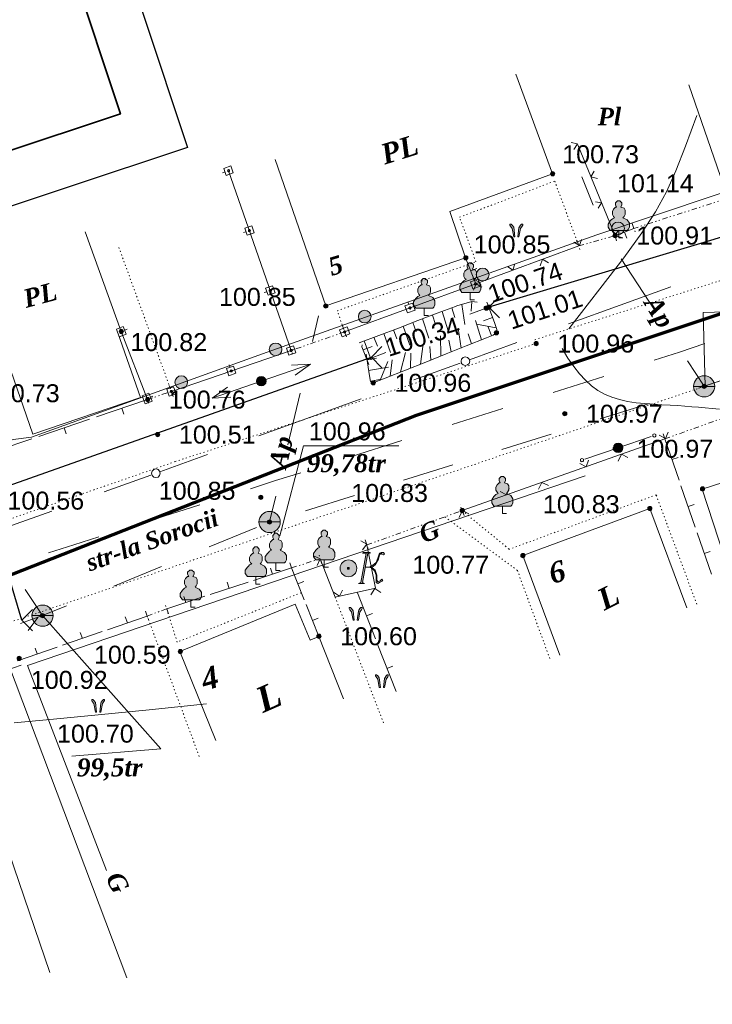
# Model space of a CAD drawing. Header units: millimetres. Extents: x 9396 to 25236, y 15106 to 31102.
# Tile 208 of 256: x 11428 to 11494, y 16659 to 16751. Entities that reach past the tile are written whole.
import ezdxf
from ezdxf.enums import TextEntityAlignment as Align

# ---------------------------------------------------------------- set-up
doc = ezdxf.new("R2010")
doc.units = ezdxf.units.MM
for name, pattern in [('DIVIDE', [1.25, 0.5, -0.25, 0, -0.25, 0, -0.25]), ('DOT', [0.25, 0, -0.25]), ('HIDDEN', [0.375, 0.25, -0.125])]:
    doc.linetypes.add(name, pattern=pattern)
for name, color, linetype, lineweight, true_color in [('1001010', 7, 'Continuous', 9, 0x000000), ('10010110', 7, 'Continuous', 20, 0xa25100), ('10010212', 7, 'Continuous', 9, 0x000000), ('1060000', 7, 'Continuous', 9, 0x000000), ('1070000', 7, 'DOT', 9, 0x000000), ('2030012', 7, 'Continuous', 9, 0x000000), ('21100200', 7, 'HIDDEN', 0, 0x800080), ('3000105', 7, 'DIVIDE', 9, 0x000000), ('3000113', 7, 'Continuous', 9, 0x000000), ('3000130', 7, 'Continuous', 9, 0x000000), ('3000220', 7, 'Continuous', 9, 0x000000), ('3000230', 7, 'Continuous', 9, 0x000000), ('3000260', 7, 'Continuous', 9, 0x000000), ('4000210', 7, 'Continuous', 9, 0x000000), ('4000340', 7, 'HIDDEN', 9, 0x000000), ('5010210', 7, 'Continuous', 20, 0x008000), ('5010220', 7, 'Continuous', 30, 0x000000), ('5010410', 7, 'Continuous', 9, 0x000000), ('5010420', 7, 'Continuous', 9, 0x000000), ('6011210', 1, 'Continuous', 9, 0xff0000), ('8010110', 7, 'Continuous', 20, 0x0080ff), ('8010120', 7, 'Continuous', 20, 0x0080ff), ('8010200', 7, 'Continuous', 9, 0x000000), ('9010110', 7, 'Continuous', 9, 0x000000), ('9010120', 7, 'Continuous', 20, 0x000000)]:
    doc.layers.add(name, color=color, linetype=linetype, lineweight=lineweight, true_color=true_color)
doc.layers.add('Канализация', color=1, linetype='Continuous', lineweight=70)
doc.layers.add('Рамка', color=7, linetype='Continuous', lineweight=35)
doc.styles.add('1', font='timesbi.ttf', dxfattribs={"height": 0.00127})
doc.styles.add('10', font='timesbi.ttf', dxfattribs={"height": 0.001481})
doc.styles.add('12', font='timesbi.ttf', dxfattribs={"height": 0.001693})
doc.styles.add('13', font='timesbi.ttf', dxfattribs={"height": 0.001693})
doc.styles.add('3', font='timesbi.ttf', dxfattribs={"height": 0.001693})
doc.styles.add('9', font='timesbi.ttf', dxfattribs={"height": 0.001693})
doc.styles.add('F2', font='arial.ttf', dxfattribs={"height": 0.001693})

# ---------------------------------------------------------------- blocks, each defined once
blk = doc.blocks.new('SYMBOL21100200')
at = {"true_color": 0x800080}
h = blk.add_hatch(color=216, dxfattribs=at)
edge = h.paths.add_edge_path()
edge.add_arc((0, 0), 0.1, 0, 360)
at = {"color": 216, "linetype": 'Continuous', "lineweight": 0, "true_color": 0x800080}
blk.add_circle((0, 0), 0.1, dxfattribs=at)
blk = doc.blocks.new('SYMBOL4000210')
at = {"true_color": 0xffffff}
blk.add_hatch(color=7, dxfattribs=at).paths.add_polyline_path([(0.05, 1.75), (-0.05, 1.75), (-0.15, 1.65), (-0.15, 1.55), (-0.1, 1.45), (-0.15, 1.45), (-0.25, 1.35), (-0.3, 1.25), (-0.3, 1.1), (-0.25, 1), (-0.2, 0.95), (-0.3, 0.9), (-0.35, 0.85), (-0.4, 0.8), (-0.5, 0.65), (-0.5, 0.5), (-0.4, 0.35), (-0.3, 0.35), (-0.1, 0.35), (0, 0.35), (0.15, 0.35), (0.4, 0.35), (0.45, 0.4), (0.5, 0.5), (0.5, 0.7), (0.4, 0.85), (0.2, 0.95), (0.25, 1), (0.3, 1.1), (0.3, 1.3), (0.25, 1.4), (0.1, 1.45), (0.15, 1.55), (0.15, 1.65)])
at = {"color": 18, "linetype": 'Continuous', "lineweight": 0, "true_color": 0x000000, "flags": 128}
blk.add_lwpolyline([(0.05, 1.75), (-0.05, 1.75), (-0.15, 1.65), (-0.15, 1.55), (-0.1, 1.45), (-0.15, 1.45), (-0.25, 1.35), (-0.3, 1.25), (-0.3, 1.1), (-0.25, 1), (-0.2, 0.95), (-0.3, 0.9), (-0.35, 0.85), (-0.4, 0.8), (-0.5, 0.65), (-0.5, 0.5), (-0.4, 0.35), (-0.3, 0.35), (-0.1, 0.35), (0, 0.35), (0.15, 0.35), (0.4, 0.35), (0.45, 0.4), (0.5, 0.5), (0.5, 0.7), (0.4, 0.85), (0.2, 0.95), (0.25, 1), (0.3, 1.1), (0.3, 1.3), (0.25, 1.4), (0.1, 1.45), (0.15, 1.55), (0.15, 1.65), (0.05, 1.75)], close=True, dxfattribs=at)
blk.add_lwpolyline([(0, 0.35), (0, 0), (0.2, 0)], dxfattribs=at)
blk = doc.blocks.new('SYMBOL5010410')
at = {"true_color": 0xffffff}
for points in [[(0.6715, 0.711), (0.8295, 0.711), (0.5925, -0.6715), (0.474, -0.711), (0.7505, -0.711), (0.6715, -0.6715), (0.9085, 0.711), (1.027, 0.711), (1.027, 0.7505), (0.711, 0.7505)], [(1, 0.05), (1.15, 0.15), (1.3035, 0.2765), (1.3825, 0.474), (1.4615, 0.711), (1.5405, 0.7505), (1.659, 0.7505), (1.6985, 0.6715), (1.659, 0.632), (1.58, 0.6715), (1.5405, 0.711), (1.4615, 0.632), (1.422, 0.4345), (1.264, 0.158), (1.106, 0.0395), (1.264, -0.079), (1.343, -0.316), (1.343, -0.553), (1.3825, -0.632), (1.501, -0.5925), (1.58, -0.5135), (1.6195, -0.5925), (1.4615, -0.6715), (1.3825, -0.711), (1.3035, -0.6715), (1.3035, -0.553), (1.3035, -0.316), (1.2245, -0.1185), (1.106, 0)], [(-0.0395, -0.0395), (0.0395, -0.0395), (0.0395, 0.0395), (-0.0395, 0.0395)]]:
    blk.add_hatch(color=7, dxfattribs=at).paths.add_polyline_path(points)
h = blk.add_hatch(color=7, dxfattribs=at)
edge = h.paths.add_edge_path()
edge.add_arc((0, 0), 0.395, 0, 360)
at = {"color": 18, "linetype": 'Continuous', "lineweight": 0, "true_color": 0x000000, "flags": 128}
for points in [[(0.6715, 0.711), (0.8295, 0.711), (0.5925, -0.6715), (0.474, -0.711), (0.7505, -0.711), (0.6715, -0.6715), (0.9085, 0.711), (1.027, 0.711), (1.027, 0.7505), (0.711, 0.7505), (0.6715, 0.711)], [(1, 0.05), (1, 0.05), (1.15, 0.15), (1.3035, 0.2765), (1.3825, 0.474), (1.4615, 0.711), (1.5405, 0.7505), (1.659, 0.7505), (1.6985, 0.6715), (1.659, 0.632), (1.58, 0.6715), (1.5405, 0.711), (1.4615, 0.632), (1.422, 0.4345), (1.264, 0.158), (1.106, 0.0395), (1.264, -0.079), (1.343, -0.316), (1.343, -0.553), (1.3825, -0.632), (1.501, -0.5925), (1.58, -0.5135), (1.6195, -0.5925), (1.4615, -0.6715), (1.3825, -0.711), (1.3035, -0.6715), (1.3035, -0.553), (1.3035, -0.316), (1.2245, -0.1185), (1.106, 0), (1, 0.05)], [(-0.0395, -0.0395), (0.0395, -0.0395), (0.0395, 0.0395), (-0.0395, 0.0395)]]:
    blk.add_lwpolyline(points, close=True, dxfattribs=at)
blk.add_lwpolyline([(1, 0.05), (0.8, 0.05)], dxfattribs=at)
at = {"color": 3, "linetype": 'Continuous', "lineweight": 0, "true_color": 0x00ea00}
blk.add_circle((0, 0), 0.395, dxfattribs=at)
blk = doc.blocks.new('SYMBOL5010420')
at = {"true_color": 0xffffff}
h = blk.add_hatch(color=7, dxfattribs=at)
edge = h.paths.add_edge_path()
edge.add_arc((0, 0), 0.5, 0, 360)
at = {"color": 18, "linetype": 'Continuous', "lineweight": 9, "true_color": 0x000000, "flags": 128}
blk.add_lwpolyline([(-0.5, 0), (0.5, 0)], dxfattribs=at)
at = {"color": 18, "linetype": 'Continuous', "lineweight": 9, "true_color": 0x000000}
blk.add_circle((0, 0), 0.5, dxfattribs=at)
blk = doc.blocks.new('SYMBOL4000340')
at = {"true_color": 0x000000}
for points in [[(-0.075, 0), (-0.125, 0.45), (-0.2, 0.55), (-0.25, 0.6), (-0.3, 0.6), (-0.3, 0.55), (-0.275, 0.5), (-0.2, 0.4), (-0.125, 0)], [(0.075, 0), (0.125, 0.425), (0.15, 0.475), (0.2, 0.55), (0.25, 0.6), (0.3, 0.6), (0.3, 0.55), (0.275, 0.5), (0.2, 0.4), (0.125, 0)]]:
    blk.add_hatch(color=18, dxfattribs=at).paths.add_polyline_path(points)
at = {"color": 18, "linetype": 'Continuous', "lineweight": 0, "true_color": 0x000000, "flags": 128}
for points in [[(-0.075, 0), (-0.125, 0.45), (-0.2, 0.55), (-0.25, 0.6), (-0.3, 0.6), (-0.3, 0.55), (-0.275, 0.5), (-0.2, 0.4), (-0.125, 0), (-0.075, 0)], [(0.075, 0), (0.125, 0.425), (0.15, 0.475), (0.2, 0.55), (0.25, 0.6), (0.3, 0.6), (0.3, 0.55), (0.275, 0.5), (0.2, 0.4), (0.125, 0), (0.075, 0)]]:
    blk.add_lwpolyline(points, close=True, dxfattribs=at)
blk = doc.blocks.new('SYMBOL5010220')
at = {"color": 18, "linetype": 'Continuous', "lineweight": 9, "true_color": 0x000000, "flags": 128}
blk.add_lwpolyline([(0.5, 0.5), (0, 0), (0.5, -0.5)], dxfattribs=at)
blk = doc.blocks.new('SYMBOL2030012')
at = {"true_color": 0xffffff}
h = blk.add_hatch(color=7, dxfattribs=at)
edge = h.paths.add_edge_path()
edge.add_arc((0, 0), 0.225, 0, 360)
at = {"true_color": 0x000000}
h = blk.add_hatch(color=18, dxfattribs=at)
edge = h.paths.add_edge_path()
edge.add_arc((0, 0), 0.05, 0, 360)
at = {"color": 18, "linetype": 'Continuous', "lineweight": 0, "true_color": 0x000000}
for radius in [0.225, 0.05]:
    blk.add_circle((0, 0), radius, dxfattribs=at)
blk = doc.blocks.new('SYMBOL8010200')
at = {"true_color": 0x000000}
h = blk.add_hatch(color=18, dxfattribs=at)
edge = h.paths.add_edge_path()
edge.add_arc((0, 0), 0.3, 0, 360)
at = {"color": 18, "linetype": 'Continuous', "lineweight": 0, "true_color": 0x000000}
blk.add_circle((0, 0), 0.3, dxfattribs=at)

msp = doc.modelspace()

# ---------------------------------------------------------------- linework, layer by layer
at = {"layer": '1001010', "color": 253}
for p, q in [((11434.61, 16731.359), (11438.018, 16721.957)), ((11431.286, 16661.565), (11427.416, 16672.906))]:
    msp.add_line(p, q, dxfattribs=at)
for points in [[(11491.478, 16745.204, 0), (11494.758, 16735.757, 0), (11510.078, 16741.077, 0), (11506.798, 16750.524, 0)], [(11452.523, 16738.181, 0), (11457.278, 16724.377, 0), (11470.458, 16728.917, 0), (11468.96, 16733.267, 0), (11478.658, 16736.837, 0), (11475.203, 16746.222, 0)], [(11427.598, 16718.298, 113.06), (11429.695, 16712.31, 40.666), (11439.842, 16715.764, 7.766), (11437.683, 16721.836, 7.766)], [(11502.746, 16699.846, 0), (11499.658, 16709.357, 0), (11492.758, 16707.117, 0), (11495.846, 16697.606, 0)], [(11491.298, 16695.923, 0), (11487.818, 16705.297, 0), (11475.858, 16700.857, 0), (11479.338, 16691.483, 0)], [(11446.929, 16683.419, 0), (11443.538, 16691.817, 0), (11454.385, 16696.293, 0), (11455.822, 16692.902, 0), (11456.618, 16693.237, 0), (11458.966, 16687.349, 0)]]:
    msp.add_polyline3d(points, dxfattribs=at)
at = {"layer": '10010110'}
for points in [[(11480.169, 16722.214, 0), (11483.114, 16725.987, 0), (11485.365, 16728.93, 0), (11487.065, 16731.276, 0), (11488.355, 16733.264, 0), (11489.377, 16735.127, 0), (11490.272, 16737.101, 0), (11491.181, 16739.424, 0), (11492.247, 16742.329, 0)], [(11494.391, 16714.654, 0), (11493.679, 16714.71, 0), (11493.019, 16714.769, 0), (11492.388, 16714.83, 0), (11491.765, 16714.889, 0), (11491.127, 16714.943, 0), (11490.453, 16714.99, 0), (11489.727, 16715.029, 0), (11488.956, 16715.066, 0), (11488.156, 16715.111, 0), (11487.342, 16715.173, 0), (11486.526, 16715.262, 0), (11485.724, 16715.387, 0), (11484.95, 16715.557, 0), (11484.219, 16715.781, 0), (11483.541, 16716.068, 0), (11482.91, 16716.425, 0), (11482.315, 16716.858, 0), (11481.747, 16717.371, 0), (11481.196, 16717.973, 0), (11480.651, 16718.668, 0), (11480.102, 16719.462, 0), (11479.54, 16720.361, 0)], [(11446.041, 16686.874, 0), (11440.628, 16686.32, 0), (11435.852, 16685.844, 0), (11431.643, 16685.436, 0), (11427.93, 16685.089, 0)]]:
    msp.add_polyline3d(points, dxfattribs=at)
at = {"layer": '10010212', "color": 253}
for p, q in [((11469.171, 16724.217), (11469.451, 16723.287)), ((11470.101, 16724.517), (11470.371, 16722.637)), ((11470.101, 16724.517), (11470.371, 16722.637)), ((11472.641, 16724.257), (11470.851, 16723.607)), ((11472.641, 16724.257), (11470.851, 16723.607)), ((11471.051, 16724.787), (11470.981, 16723.887)), ((11472.461, 16724.737), (11473.171, 16722.817)), ((11465.951, 16722.997), (11467.791, 16723.697)), ((11466.411, 16723.167), (11466.991, 16721.357)), ((11466.411, 16723.167), (11466.991, 16721.357)), ((11467.331, 16723.517), (11467.621, 16722.617)), ((11468.251, 16723.867), (11468.801, 16722.047)), ((11468.251, 16723.867), (11468.801, 16722.047)), ((11472.991, 16723.297), (11472.151, 16722.987)), ((11462.281, 16721.607), (11464.121, 16722.297)), ((11463.661, 16722.127), (11463.971, 16721.267)), ((11464.121, 16722.297), (11465.951, 16722.997)), ((11464.581, 16722.477), (11465.191, 16720.677)), ((11464.581, 16722.477), (11465.191, 16720.677)), ((11465.491, 16722.827), (11465.791, 16721.937)), ((11470.041, 16720.417), (11469.741, 16722.297)), ((11470.041, 16720.417), (11469.741, 16722.297)), ((11471.951, 16721.177), (11471.391, 16722.997)), ((11471.951, 16721.177), (11471.391, 16722.997)), ((11473.351, 16722.327), (11471.481, 16722.667)), ((11473.351, 16722.327), (11471.481, 16722.667)), ((11472.901, 16721.557), (11472.571, 16722.397)), ((11460.441, 16720.907), (11462.281, 16721.607)), ((11461.821, 16721.437), (11462.141, 16720.587)), ((11462.741, 16721.777), (11463.381, 16719.987)), ((11462.741, 16721.777), (11463.381, 16719.987)), ((11468.131, 16719.667), (11468.091, 16721.567)), ((11468.131, 16719.667), (11468.091, 16721.567)), ((11472.431, 16721.367), (11470.521, 16720.607)), ((11471.001, 16720.797), (11470.701, 16721.737)), ((11460.811, 16720.237), (11461.651, 16720.557)), ((11460.901, 16721.087), (11461.571, 16719.307)), ((11460.901, 16721.087), (11461.571, 16719.307)), ((11466.221, 16718.907), (11466.451, 16720.797)), ((11466.221, 16718.907), (11466.451, 16720.797)), ((11467.181, 16719.287), (11467.091, 16720.547)), ((11470.521, 16720.607), (11468.611, 16719.857)), ((11469.091, 16720.047), (11468.891, 16721.147)), ((11461.401, 16717.797), (11461.081, 16719.827)), ((11461.161, 16719.317), (11462.931, 16719.997)), ((11461.161, 16719.317), (11462.931, 16719.997)), ((11461.161, 16719.317), (11462.051, 16719.457)), ((11464.321, 16718.157), (11464.801, 16719.987)), ((11464.321, 16718.157), (11464.801, 16719.987)), ((11465.271, 16718.527), (11465.311, 16719.927)), ((11468.611, 16719.857), (11466.701, 16719.097)), ((11461.321, 16718.307), (11463.201, 16718.607)), ((11461.321, 16718.307), (11463.201, 16718.607)), ((11462.411, 16717.397), (11463.141, 16719.147)), ((11462.411, 16717.397), (11463.141, 16719.147)), ((11463.361, 16717.777), (11463.551, 16719.287)), ((11466.701, 16719.097), (11464.791, 16718.337)), ((11464.791, 16718.337), (11462.891, 16717.587)), ((11461.481, 16717.287), (11462.371, 16717.437))]:
    msp.add_line(p, q, dxfattribs=at)
for points in [[(11467.791, 16723.697, 0), (11469.501, 16724.337, 0), (11469.631, 16724.377, 0)], [(11469.631, 16724.377, 0), (11471.031, 16724.787, 0), (11471.531, 16724.747, 0)], [(11473.171, 16722.817, 0), (11473.411, 16722.167, 0), (11473.341, 16721.857, 0), (11473.061, 16721.617, 0), (11472.431, 16721.367, 0)], [(11461.331, 16718.857, 0), (11460.691, 16720.527, 0), (11460.711, 16720.707, 0)], [(11462.891, 16717.587, 0), (11461.761, 16717.137, 0), (11461.491, 16717.267, 0), (11461.401, 16717.797, 0)]]:
    msp.add_polyline3d(points, dxfattribs=at)
at = {"layer": '1060000', "color": 253}
for points in [[(11493.031, 16716.81, 0.202), (11492.838, 16723.766, 60.753), (11504.728, 16724.096, 52.326)], [(11452.957, 16702.708, 0), (11455.196, 16711.194, 0), (11464.154, 16711.194, 0)], [(11430.598, 16695.197, 0), (11441.757, 16682.638, 0), (11433.364, 16681.962, 0)]]:
    msp.add_polyline3d(points, dxfattribs=at)
at = {"layer": '1070000', "color": 253}
for p, q in [((11442.739, 16716.326), (11437.743, 16730.015)), ((11470.138, 16705.097), (11474.572, 16701.447)), ((11458.158, 16696.937), (11462.772, 16684.989)), ((11440.458, 16695.157), (11445.36, 16681.922))]:
    msp.add_line(p, q, dxfattribs=at)
for points in [[(11631.61, 16766.031, 9.996), (11590.029, 16750.932, 17.847), (11493.276, 16716.92, 39.487), (11419.136, 16691.715, 57.371)], [(11476.99, 16721.2, 94.392), (11504.617, 16730.006, 94.392), (11540.941, 16741.893, 94.392), (11589.261, 16758.734, 94.392)], [(11459.058, 16721.937, 0), (11458.37, 16723.931, 0), (11471.429, 16728.531, 0), (11469.896, 16732.736, 0), (11478.849, 16736.149, 0), (11481.118, 16730.037, 0)], [(11425.477, 16703.589, 0), (11443.102, 16709.715, 188.784), (11477.106, 16720.833, 188.784)], [(11492.236, 16696.271, 0), (11488.407, 16706.583, 0), (11474.572, 16701.447, 0)], [(11468.511, 16704.503, 0), (11475.337, 16699.458, 0), (11478.401, 16691.135, 0)], [(11454.957, 16697.355, 0), (11443.283, 16692.705, 0), (11442.303, 16695.838, 0)]]:
    msp.add_polyline3d(points, dxfattribs=at)
at = {"layer": '3000105', "color": 253}
for p, q in [((11496.378, 16734.917), (11486.318, 16731.685)), ((11484.673, 16730.516), (11484.376, 16731.575)), ((11486.165, 16732.161), (11486.502, 16731.114)), ((11480.983, 16730.519), (11481.28, 16729.46)), ((11481.118, 16730.037), (11484.538, 16730.997)), ((11459.222, 16721.465), (11458.861, 16722.504)), ((11459.058, 16721.937), (11454.017, 16720.184)), ((11453.853, 16720.656), (11454.214, 16719.617)), ((11442.9, 16715.852), (11442.546, 16716.894)), ((11440.317, 16716.031), (11440.671, 16714.989)), ((11440.478, 16715.557), (11442.739, 16716.326)), ((11489.238, 16711.857), (11496.458, 16714.437)), ((11489.07, 16712.328), (11489.44, 16711.292)), ((11470.308, 16704.627), (11469.934, 16705.662)), ((11461.158, 16701.857), (11470.138, 16705.097)), ((11460.988, 16702.328), (11461.362, 16701.293)), ((11456.91, 16700.081), (11456.576, 16701.129)), ((11453.906, 16700.174), (11454.24, 16699.126)), ((11454.058, 16699.697), (11456.758, 16700.557)), ((11442.476, 16695.369), (11442.096, 16696.401)), ((11440.285, 16695.627), (11440.666, 16694.595)), ((11440.458, 16695.157), (11442.303, 16695.838))]:
    msp.add_line(p, q, dxfattribs=at)
at = {"layer": '3000113', "color": 253}
msp.add_line((11427.404, 16690.637), (11438.544, 16661.067), dxfattribs=at)
at = {"layer": '3000130', "color": 253}
for p, q in [((11447.551, 16736.927), (11447.791, 16737.017)), ((11454.017, 16720.184), (11448.123, 16737.126)), ((11449.521, 16731.287), (11449.761, 16731.367)), ((11471.181, 16727.017), (11471.271, 16726.777)), ((11459.058, 16721.937), (11471.429, 16726.466)), ((11451.481, 16725.637), (11451.721, 16725.717)), ((11465.021, 16724.757), (11465.101, 16724.527)), ((11438.581, 16722.177), (11438.341, 16722.087)), ((11458.851, 16722.497), (11458.941, 16722.267)), ((11438.018, 16721.957), (11440.478, 16715.557)), ((11453.831, 16720.757), (11453.911, 16720.517)), ((11442.739, 16716.326), (11454.017, 16720.184)), ((11453.451, 16719.987), (11453.691, 16720.067)), ((11448.181, 16718.827), (11448.271, 16718.587)), ((11442.541, 16716.897), (11442.621, 16716.657)), ((11441.001, 16715.877), (11440.771, 16715.787))]:
    msp.add_line(p, q, dxfattribs=at)
for points in [[(11448.571, 16736.917, 0), (11448.341, 16737.577, 0), (11447.681, 16737.347, 0), (11447.911, 16736.687, 0), (11448.571, 16736.917, 0)], [(11448.121, 16737.027, 0), (11448.171, 16737.037, 0), (11448.211, 16737.077, 0), (11448.221, 16737.127, 0), (11448.211, 16737.177, 0), (11448.171, 16737.217, 0), (11448.121, 16737.227, 0), (11448.071, 16737.217, 0), (11448.041, 16737.177, 0), (11448.021, 16737.127, 0), (11448.041, 16737.077, 0), (11448.071, 16737.037, 0), (11448.121, 16737.027, 0)], [(11450.531, 16731.267, 0), (11450.301, 16731.927, 0), (11449.641, 16731.697, 0), (11449.871, 16731.037, 0), (11450.531, 16731.267, 0)], [(11450.091, 16731.377, 0), (11450.141, 16731.397, 0), (11450.171, 16731.427, 0), (11450.191, 16731.477, 0), (11450.171, 16731.527, 0), (11450.141, 16731.567, 0), (11450.091, 16731.577, 0), (11450.041, 16731.567, 0), (11450.001, 16731.527, 0), (11449.991, 16731.477, 0), (11450.001, 16731.427, 0), (11450.041, 16731.397, 0), (11450.091, 16731.377, 0)], [(11471.151, 16725.987, 0), (11471.871, 16726.257, 0), (11471.631, 16726.907, 0), (11470.911, 16726.647, 0), (11471.151, 16725.987, 0)], [(11452.501, 16725.617, 0), (11452.271, 16726.277, 0), (11451.611, 16726.047, 0), (11451.841, 16725.387, 0), (11452.501, 16725.617, 0)], [(11452.051, 16725.727, 0), (11452.101, 16725.747, 0), (11452.141, 16725.777, 0), (11452.151, 16725.827, 0), (11452.141, 16725.877, 0), (11452.101, 16725.917, 0), (11452.051, 16725.927, 0), (11452.001, 16725.917, 0), (11451.961, 16725.877, 0), (11451.951, 16725.827, 0), (11451.961, 16725.777, 0), (11452.001, 16725.747, 0), (11452.051, 16725.727, 0)], [(11471.391, 16726.347, 0), (11471.441, 16726.357, 0), (11471.481, 16726.397, 0), (11471.491, 16726.447, 0), (11471.481, 16726.507, 0), (11471.441, 16726.547, 0), (11471.391, 16726.557, 0), (11471.331, 16726.547, 0), (11471.301, 16726.507, 0), (11471.281, 16726.447, 0), (11471.301, 16726.397, 0), (11471.331, 16726.357, 0), (11471.391, 16726.347, 0)], [(11464.981, 16723.737, 0), (11465.701, 16723.997, 0), (11465.461, 16724.657, 0), (11464.741, 16724.387, 0), (11464.981, 16723.737, 0)], [(11465.221, 16724.087, 0), (11465.271, 16724.107, 0), (11465.311, 16724.147, 0), (11465.331, 16724.197, 0), (11465.311, 16724.247, 0), (11465.271, 16724.287, 0), (11465.221, 16724.297, 0), (11465.171, 16724.287, 0), (11465.131, 16724.247, 0), (11465.121, 16724.197, 0), (11465.131, 16724.147, 0), (11465.171, 16724.107, 0), (11465.221, 16724.087, 0)], [(11437.551, 16722.197, 0), (11437.831, 16721.467, 0), (11438.491, 16721.717, 0), (11438.201, 16722.447, 0), (11437.551, 16722.197, 0)], [(11458.821, 16721.477, 0), (11459.541, 16721.737, 0), (11459.301, 16722.397, 0), (11458.581, 16722.137, 0), (11458.821, 16721.477, 0)], [(11438.021, 16721.847, 0), (11438.071, 16721.867, 0), (11438.111, 16721.907, 0), (11438.121, 16721.957, 0), (11438.111, 16722.007, 0), (11438.071, 16722.047, 0), (11438.021, 16722.067, 0), (11437.961, 16722.047, 0), (11437.921, 16722.007, 0), (11437.911, 16721.957, 0), (11437.921, 16721.907, 0), (11437.961, 16721.867, 0), (11438.021, 16721.847, 0)], [(11459.061, 16721.837, 0), (11459.111, 16721.847, 0), (11459.151, 16721.887, 0), (11459.161, 16721.937, 0), (11459.151, 16721.987, 0), (11459.111, 16722.027, 0), (11459.061, 16722.047, 0), (11459.001, 16722.027, 0), (11458.971, 16721.987, 0), (11458.951, 16721.937, 0), (11458.971, 16721.887, 0), (11459.001, 16721.847, 0), (11459.061, 16721.837, 0)], [(11454.461, 16719.967, 0), (11454.231, 16720.627, 0), (11453.571, 16720.397, 0), (11453.801, 16719.737, 0), (11454.461, 16719.967, 0)], [(11453.801, 16719.737, 0), (11454.461, 16719.967, 0), (11454.241, 16720.627, 0), (11453.581, 16720.407, 0), (11453.801, 16719.737, 0)], [(11454.021, 16720.087, 0), (11454.071, 16720.097, 0), (11454.111, 16720.137, 0), (11454.121, 16720.187, 0), (11454.111, 16720.237, 0), (11454.071, 16720.267, 0), (11454.021, 16720.287, 0), (11453.971, 16720.267, 0), (11453.931, 16720.237, 0), (11453.921, 16720.187, 0), (11453.931, 16720.137, 0), (11453.971, 16720.097, 0), (11454.021, 16720.087, 0)], [(11454.021, 16720.087, 0), (11454.071, 16720.097, 0), (11454.101, 16720.137, 0), (11454.121, 16720.187, 0), (11454.101, 16720.237, 0), (11454.071, 16720.267, 0), (11454.021, 16720.287, 0), (11453.971, 16720.267, 0), (11453.931, 16720.237, 0), (11453.921, 16720.187, 0), (11453.931, 16720.137, 0), (11453.971, 16720.097, 0), (11454.021, 16720.087, 0)], [(11448.161, 16717.807, 0), (11448.821, 16718.037, 0), (11448.591, 16718.697, 0), (11447.941, 16718.477, 0), (11448.161, 16717.807, 0)], [(11448.381, 16718.157, 0), (11448.431, 16718.167, 0), (11448.461, 16718.207, 0), (11448.481, 16718.257, 0), (11448.461, 16718.307, 0), (11448.431, 16718.337, 0), (11448.381, 16718.357, 0), (11448.331, 16718.337, 0), (11448.291, 16718.307, 0), (11448.281, 16718.257, 0), (11448.291, 16718.207, 0), (11448.331, 16718.167, 0), (11448.381, 16718.157, 0)], [(11442.521, 16715.887, 0), (11443.181, 16716.107, 0), (11442.951, 16716.767, 0), (11442.301, 16716.547, 0), (11442.521, 16715.887, 0)], [(11439.971, 16715.897, 0), (11440.251, 16715.167, 0), (11440.911, 16715.417, 0), (11440.621, 16716.147, 0), (11439.971, 16715.897, 0)], [(11440.441, 16715.547, 0), (11440.491, 16715.567, 0), (11440.531, 16715.607, 0), (11440.551, 16715.657, 0), (11440.531, 16715.707, 0), (11440.491, 16715.747, 0), (11440.441, 16715.767, 0), (11440.391, 16715.747, 0), (11440.351, 16715.707, 0), (11440.331, 16715.657, 0), (11440.351, 16715.607, 0), (11440.391, 16715.567, 0), (11440.441, 16715.547, 0)], [(11442.741, 16716.227, 0), (11442.791, 16716.237, 0), (11442.821, 16716.277, 0), (11442.841, 16716.327, 0), (11442.821, 16716.377, 0), (11442.791, 16716.417, 0), (11442.741, 16716.427, 0), (11442.691, 16716.417, 0), (11442.651, 16716.377, 0), (11442.641, 16716.327, 0), (11442.651, 16716.277, 0), (11442.691, 16716.237, 0), (11442.741, 16716.227, 0)]]:
    msp.add_polyline3d(points, close=True, dxfattribs=at)
at = {"layer": '3000220', "color": 253}
for p, q in [((11486.321, 16731.687), (11484.531, 16730.997)), ((11485.431, 16731.337), (11485.641, 16730.777)), ((11470.461, 16728.917), (11471.431, 16726.467)), ((11470.941, 16727.687), (11471.501, 16727.907)), ((11440.481, 16715.557), (11435.691, 16713.937)), ((11438.081, 16714.747), (11438.271, 16714.177)), ((11435.031, 16713.707), (11430.241, 16712.087)), ((11432.641, 16712.897), (11432.831, 16712.327)), ((11429.591, 16711.867), (11424.801, 16710.237)), ((11489.241, 16711.857), (11490.571, 16707.957)), ((11489.901, 16709.907), (11490.471, 16710.097)), ((11490.751, 16707.427), (11492.091, 16703.527)), ((11491.421, 16705.477), (11491.991, 16705.667)), ((11492.271, 16702.997), (11493.611, 16699.097)), ((11492.941, 16701.047), (11493.511, 16701.237)), ((11450.471, 16698.517), (11454.061, 16699.697)), ((11452.261, 16699.107), (11452.071, 16699.677)), ((11454.061, 16699.697), (11455.261, 16696.677)), ((11446.381, 16697.177), (11449.981, 16698.357)), ((11448.181, 16697.767), (11447.991, 16698.337)), ((11454.661, 16698.187), (11455.211, 16698.407)), ((11460.261, 16697.357), (11461.961, 16692.997)), ((11442.301, 16695.837), (11445.891, 16697.017)), ((11444.101, 16696.427), (11443.911, 16696.997)), ((11455.421, 16696.257), (11456.621, 16693.237)), ((11461.111, 16695.177), (11461.671, 16695.397)), ((11436.721, 16693.867), (11440.461, 16695.157)), ((11438.591, 16694.517), (11438.391, 16695.077)), ((11456.021, 16694.747), (11456.581, 16694.967)), ((11432.481, 16692.407), (11436.211, 16693.697)), ((11434.351, 16693.047), (11434.151, 16693.617)), ((11428.241, 16690.937), (11431.971, 16692.227)), ((11430.101, 16691.587), (11429.911, 16692.147)), ((11462.201, 16692.407), (11463.911, 16688.047)), ((11463.051, 16690.227), (11463.611, 16690.447))]:
    msp.add_line(p, q, dxfattribs=at)
at = {"layer": '3000230', "color": 253}
msp.add_line((11420.478, 16687.683, 143.293), (11428.594, 16690.533, 197.499), dxfattribs=at)
at = {"layer": '3000260', "color": 253}
for p, q in [((11484.538, 16730.997), (11481.026, 16739.575)), ((11471.429, 16726.466), (11481.118, 16730.037)), ((11470.138, 16705.097), (11489.238, 16711.857))]:
    msp.add_line(p, q, dxfattribs=at)
for points in [[(11480.661, 16739.137, 0), (11480.991, 16739.647, 0), (11480.411, 16739.767, 0)], [(11482.871, 16736.397, 0), (11482.261, 16736.557, 0), (11482.581, 16737.087, 0)], [(11482.941, 16733.587, 0), (11483.271, 16734.097, 0), (11482.681, 16734.207, 0)], [(11485.141, 16730.837, 0), (11484.531, 16731.007, 0), (11484.861, 16731.537, 0)], [(11480.651, 16730.397, 0), (11481.191, 16730.067, 0), (11481.361, 16730.657, 0)], [(11477.471, 16728.167, 0), (11477.701, 16728.777, 0), (11478.261, 16728.447, 0)], [(11474.391, 16728.087, 0), (11474.921, 16727.757, 0), (11475.091, 16728.347, 0)], [(11471.211, 16725.857, 0), (11471.441, 16726.467, 0), (11471.991, 16726.137, 0)], [(11488.701, 16712.197, 0), (11489.291, 16711.877, 0), (11489.541, 16712.497, 0)], [(11484.821, 16709.767, 0), (11485.131, 16710.407, 0), (11485.751, 16710.097, 0)], [(11481.211, 16709.547, 0), (11481.801, 16709.227, 0), (11482.051, 16709.847, 0)], [(11477.331, 16707.107, 0), (11477.641, 16707.757, 0), (11478.261, 16707.447, 0)], [(11473.721, 16706.897, 0), (11474.311, 16706.577, 0), (11474.561, 16707.197, 0)], [(11469.841, 16704.457, 0), (11470.151, 16705.097, 0), (11470.771, 16704.797, 0)], [(11456.758, 16700.557, 0), (11458.158, 16696.937, 0), (11461.958, 16697.777, 0), (11461.158, 16701.857, 0)], [(11460.741, 16701.387, 0), (11461.141, 16701.917, 0), (11460.571, 16702.237, 0)], [(11456.121, 16700.827, 0), (11456.761, 16700.547, 0), (11456.461, 16699.927, 0)], [(11458.021, 16697.417, 0), (11458.561, 16697.027, 0), (11458.861, 16697.607, 0)], [(11461.521, 16697.167, 0), (11461.901, 16697.767, 0), (11462.461, 16697.377, 0)]]:
    msp.add_polyline3d(points, dxfattribs=at)
at = {"layer": '5010210'}
for p, q in [((11481.411, 16736.547, 69.948), (11482.461, 16733.877, 69.948)), ((11488.241, 16724.017, 69.948), (11485.111, 16728.827, 69.948)), ((11456.611, 16723.447), (11456.031, 16721.017)), ((11491.371, 16719.207, 69.948), (11492.931, 16716.807, 69.948)), ((11453.721, 16711.307), (11454.881, 16716.157)), ((11487.771, 16715.197), (11485.461, 16714.467)), ((11485.461, 16714.467), (11483.141, 16713.747)), ((11473.881, 16710.857), (11478.511, 16712.307)), ((11469.251, 16709.407), (11466.941, 16708.687)), ((11466.941, 16708.687), (11464.621, 16707.967)), ((11452.571, 16706.447), (11451.991, 16704.027)), ((11455.361, 16705.077), (11459.991, 16706.517)), ((11450.771, 16703.517), (11448.531, 16702.597)), ((11448.531, 16702.597), (11446.291, 16701.667)), ((11437.321, 16697.967), (11441.811, 16699.817)), ((11428.951, 16697.657, 0.88), (11430.601, 16695.197, 0.88)), ((11432.841, 16696.127), (11430.601, 16695.197)), ((11430.601, 16695.197), (11428.511, 16694.447)), ((11429.231, 16693.797), (11430.151, 16695.037))]:
    msp.add_line(p, q, dxfattribs=at)
msp.add_polyline3d([(11492.401, 16716.637, 0), (11492.931, 16716.807, 0), (11497.001, 16718.167, 0)], dxfattribs=at)
at = {"layer": '5010220', "color": 253}
for p, q in [((11498.038, 16731.897), (11472.638, 16724.257)), ((11425.688, 16706.85, 173.686), (11461.58, 16719.553)), ((11428.658, 16694.773, 198.846), (11425.288, 16706.035, 193.276))]:
    msp.add_line(p, q, dxfattribs=at)
at = {"layer": '6011210'}
for q in [(11455.832, 16718.901), (11446.567, 16715.706)]:
    msp.add_line((11451.205, 16717.287), q, dxfattribs=at)
for points in [[(11454.062, 16718.813, 0), (11455.832, 16718.901, 0), (11455.832, 16718.901, 0), (11454.391, 16717.869, 0)], [(11448.338, 16715.781, 0), (11446.567, 16715.706, 0), (11446.567, 16715.706, 0), (11448.015, 16716.727, 0)]]:
    msp.add_polyline3d(points, dxfattribs=at)
at = {"layer": '8010110'}
for points in [[(11544.108, 16752.144, 0), (11510.73, 16740.446, 0), (11482.812, 16731.088, 100.916)], [(11482.812, 16731.088, 100.916), (11451.306, 16719.858, 0), (11429.548, 16712.012, 3.505), (11427.821, 16711.787, 3.538), (11403.089, 16703.285, 3.147)], [(11436.612, 16671.187, 0), (11429.173, 16690.509, 170.606), (11481.728, 16708.381, 91.882)]]:
    msp.add_polyline3d(points, dxfattribs=at)
at = {"layer": '8010120'}
for p, q in [((11490.611, 16720.017, 0.511), (11492.991, 16720.827, 0.511)), ((11490.611, 16720.017), (11488.231, 16719.257)), ((11478.721, 16716.237), (11483.471, 16717.747)), ((11473.961, 16714.717), (11471.581, 16713.967)), ((11471.581, 16713.967), (11469.201, 16713.207)), ((11459.691, 16710.187), (11464.451, 16711.697)), ((11454.931, 16708.667), (11452.561, 16707.917)), ((11452.561, 16707.917), (11450.181, 16707.157)), ((11440.661, 16704.137), (11445.421, 16705.647)), ((11433.531, 16701.867), (11431.151, 16701.107)), ((11435.911, 16702.617), (11433.531, 16701.867))]:
    msp.add_line(p, q, dxfattribs=at)
at = {"layer": '9010110', "color": 253}
for q in [(11487.951, 16712.083), (11481.706, 16709.95)]:
    msp.add_line((11484.829, 16711.014), q, dxfattribs=at)
for points in [[(11488.385, 16712.18, 0), (11488.365, 16712.255, 0), (11488.31, 16712.31, 0), (11488.235, 16712.33, 0), (11488.16, 16712.31, 0), (11488.105, 16712.255, 0), (11488.085, 16712.18, 0), (11488.105, 16712.105, 0), (11488.16, 16712.05, 0), (11488.235, 16712.03, 0), (11488.31, 16712.05, 0), (11488.365, 16712.105, 0), (11488.385, 16712.18, 0)], [(11481.572, 16709.853, 0), (11481.552, 16709.928, 0), (11481.497, 16709.983, 0), (11481.422, 16710.003, 0), (11481.347, 16709.983, 0), (11481.292, 16709.928, 0), (11481.272, 16709.853, 0), (11481.292, 16709.778, 0), (11481.347, 16709.723, 0), (11481.422, 16709.703, 0), (11481.497, 16709.723, 0), (11481.552, 16709.778, 0), (11481.572, 16709.853, 0)]]:
    msp.add_polyline3d(points, close=True, dxfattribs=at)
at = {"layer": '9010120', "color": 253}
for p, q in [((11485.011, 16724.447), (11489.781, 16726.177)), ((11480.151, 16722.687), (11485.011, 16724.447)), ((11475.291, 16720.927), (11470.821, 16719.317)), ((11469.951, 16718.997), (11465.571, 16717.407)), ((11455.851, 16713.897), (11460.621, 16715.617)), ((11450.991, 16712.137), (11455.851, 16713.897)), ((11446.131, 16710.377), (11441.661, 16708.757)), ((11440.791, 16708.437), (11436.411, 16706.857)), ((11426.691, 16703.337), (11431.461, 16705.057))]:
    msp.add_line(p, q, dxfattribs=at)
for points in [[(11470.431, 16718.767, 0), (11470.641, 16718.817, 0), (11470.791, 16718.967, 0), (11470.841, 16719.167, 0), (11470.791, 16719.377, 0), (11470.641, 16719.527, 0), (11470.431, 16719.577, 0), (11470.231, 16719.527, 0), (11470.081, 16719.377, 0), (11470.031, 16719.167, 0), (11470.081, 16718.967, 0), (11470.231, 16718.817, 0), (11470.431, 16718.767, 0)], [(11441.271, 16708.207, 0), (11441.481, 16708.257, 0), (11441.631, 16708.407, 0), (11441.681, 16708.617, 0), (11441.631, 16708.817, 0), (11441.481, 16708.967, 0), (11441.271, 16709.017, 0), (11441.071, 16708.967, 0), (11440.921, 16708.817, 0), (11440.871, 16708.617, 0), (11440.921, 16708.407, 0), (11441.071, 16708.257, 0), (11441.271, 16708.207, 0)]]:
    msp.add_polyline3d(points, close=True, dxfattribs=at)
at = {"layer": 'Defpoints'}
msp.add_lwpolyline([(10925.945, 16879.977), (11350.547, 17021.149), (11444.251, 16739.315), (11019.649, 16598.144)], close=True, dxfattribs=at)
at = {"layer": 'Канализация'}
msp.add_lwpolyline([(12361.868, 16992.041), (12286.155, 16965.196), (12228.058, 16943.6), (12120.519, 16906.753), (12004.621, 16878.174), (11922.466, 16858.661), (11809.947, 16826.78), (11701.855, 16794.341), (11600.292, 16760.172), (11503.352, 16726.577), (11465.813, 16714.048), (11407.728, 16691.236), (11350.046, 16671.285)], dxfattribs=at)
at = {"layer": 'Рамка'}
msp.add_lwpolyline([(10946.501, 16881.543), (11347.38, 17014.827), (11437.929, 16742.483), (11037.05, 16609.198)], close=True, dxfattribs=at)

# ---------------------------------------------------------------- block references
at = {"layer": '2030012', "color": 253, "xscale": 2, "yscale": 2, "zscale": 2}
for p in [(11451.205, 16717.287), (11484.829, 16711.014)]:
    msp.add_blockref('SYMBOL2030012', p, dxfattribs=at)
at = {"layer": '21100200', "xscale": 2, "yscale": 2, "zscale": 2}
for p in [(11478.658, 16736.837, 201.46), (11484.538, 16731.017, 201.82), (11470.478, 16728.917, 201.7), (11457.278, 16724.377, 201.7), (11472.398, 16724.177, 200.68), (11472.658, 16724.257, 201.48), (11438.018, 16721.977, 201.64), (11473.358, 16721.857, 202.02), (11477.106, 16720.833, 201.93), (11461.758, 16717.137, 201.92), (11492.932, 16716.804, 202.227), (11440.498, 16715.557, 201.52), (11479.799, 16714.226, 201.934), (11441.442, 16712.262, 201.019), (11484.558, 16710.921, 201.942), (11492.778, 16707.137, 201.94), (11451.167, 16706.344, 201.701), (11487.818, 16705.297, 201.66), (11470.138, 16705.097, 201.66), (11451.991, 16704.022, 201.918), (11475.858, 16700.857, 201.54), (11430.598, 16695.197, 201.4), (11456.638, 16693.257, 201.2), (11443.578, 16691.817, 201.18), (11428.393, 16691.165, 201.835)]:
    msp.add_blockref('SYMBOL21100200', p, dxfattribs=at)
at = {"layer": '4000210', "color": 253, "xscale": 2, "yscale": 2, "zscale": 2}
for p in [(11484.884, 16730.794), (11470.898, 16724.957), (11466.558, 16723.477), (11473.918, 16704.817), (11452.583, 16699.458), (11457.133, 16699.754), (11450.703, 16698.171), (11444.569, 16695.995)]:
    msp.add_blockref('SYMBOL4000210', p, dxfattribs=at)
at = {"layer": '4000340', "color": 253, "xscale": 2, "yscale": 2, "zscale": 2}
for p in [(11475.238, 16730.893), (11460.101, 16694.758), (11462.575, 16688.427), (11435.834, 16686.104)]:
    msp.add_blockref('SYMBOL4000340', p, dxfattribs=at)
at = {"layer": '5010220', "color": 253, "xscale": 2, "yscale": 2, "zscale": 2}
for p in [(11472.638, 16724.257), (11461.58, 16719.553), (11428.658, 16694.773, 198.846)]:
    msp.add_blockref('SYMBOL5010220', p, dxfattribs=at)
at = {"layer": '5010410', "color": 253, "xscale": 2, "yscale": 2, "zscale": 2}
msp.add_blockref('SYMBOL5010410', (11459.415, 16699.656), dxfattribs=at)
at = {"layer": '5010420', "color": 253, "xscale": 2, "yscale": 2, "zscale": 2}
for p in [(11492.932, 16716.804, 5.351), (11451.991, 16704.022), (11430.598, 16695.197)]:
    msp.add_blockref('SYMBOL5010420', p, dxfattribs=at)
at = {"layer": '8010200', "color": 253, "xscale": 2, "yscale": 2, "zscale": 2}
for p in [(11484.82, 16731.688, 115.179), (11472.067, 16727.341), (11460.957, 16723.38), (11452.552, 16720.288), (11443.664, 16717.197)]:
    msp.add_blockref('SYMBOL8010200', p, dxfattribs=at)

# ---------------------------------------------------------------- texts
at = {"layer": '1001010', "color": 253, "style": '9'}
for s, height, rotation, p in [('PL', 1.9033, 17.5, (11462.551, 16738.6)), ('PL', 1.7162, 15, (11428.834, 16725.018, 1.42)), ('L', 1.999, 26.4, (11483.078, 16696.55)), ('L', 2.372, 23.6, (11450.892, 16687.096))]:
    msp.add_text(s, height=height, rotation=rotation, dxfattribs=at).set_placement(p, align=Align.MIDDLE_LEFT)
at = {"layer": '1001010', "color": 1, "true_color": 0xff0000, "style": '10'}
for s, height, rotation, p in [('5', 1.694, 16.8, (11457.591, 16728.02)), ('6', 1.964, 15.3, (11478.358, 16699.13)), ('4', 2.076, 15.6, (11445.592, 16689.116))]:
    msp.add_text(s, height=height, rotation=rotation, dxfattribs=at).set_placement(p, align=Align.MIDDLE_LEFT)
at = {"layer": '1070000', "color": 253, "style": '1'}
msp.add_text('Pl', height=1.6447, dxfattribs=at).set_placement((11482.908, 16742.233), align=Align.MIDDLE_LEFT)
msp.add_text('str-la Sorocii', height=1.61002, rotation=19.7, dxfattribs=at).set_placement((11434.773, 16700.113, 17.644), align=Align.MIDDLE_LEFT)
at = {"layer": '21100200', "color": 253, "style": 'F2'}
for s, p in [('100.73', (11479.558, 16738.677, 201.46)), ('101.14', (11484.718, 16735.937, 202.28)), ('100.91', (11486.538, 16731.017, 201.82)), ('100.85', (11471.218, 16730.177, 201.7)), ('100.85', (11447.218, 16725.237, 201.7)), ('100.82', (11438.878, 16720.977, 201.64)), ('100.96', (11479.106, 16720.833, 201.93)), ('100.96', (11463.758, 16717.137, 201.92)), ('100.73', (11424.978, 16716.157, 201.46)), ('100.76', (11442.498, 16715.557, 201.52)), ('100.97', (11481.799, 16714.226, 201.934)), ('100.51', (11443.442, 16712.262, 201.019)), ('100.96', (11455.691, 16712.562, 42.158)), ('100.97', (11486.558, 16710.921, 201.942)), ('100.85', (11441.547, 16706.964, 175.881)), ('100.83', (11459.678, 16706.757, 201.66)), ('100.56', (11427.288, 16706.035, 201.115)), ('100.83', (11477.738, 16705.697, 201.66)), ('100.77', (11465.438, 16699.997, 201.54)), ('100.60', (11458.638, 16693.257, 201.2)), ('100.59', (11435.438, 16691.517, 83.04)), ('100.92', (11429.493, 16689.145, 89.535)), ('100.70', (11431.958, 16684.077))]:
    msp.add_text(s, height=1.693, dxfattribs=at).set_placement(p, align=Align.MIDDLE_LEFT)
for s, rotation, p in [('100.74', 18.8, (11472.638, 16725.437, 48.32)), ('101.01', 18.3, (11474.498, 16722.937, 37.98)), ('100.34', 17.8, (11462.938, 16720.377, 200.68))]:
    msp.add_text(s, height=1.693, rotation=rotation, dxfattribs=at).set_placement(p, align=Align.MIDDLE_LEFT)
at = {"layer": '5010210', "color": 253, "style": '3'}
for rotation, p in [(301, (11487.931, 16725.097, 24.468)), (76.9, (11452.721, 16709.177))]:
    msp.add_text('Ap', height=1.693, rotation=rotation, dxfattribs=at).set_placement(p, align=Align.MIDDLE_LEFT)
at = {"layer": '5010420', "color": 253}
for s, style, p in [('99,78tr', '13', (11455.491, 16709.562)), ('99,5tr', '12', (11433.838, 16680.897))]:
    msp.add_text(s, height=1.693, dxfattribs=dict(at, style=style)).set_placement(p, align=Align.MIDDLE_LEFT)
at = {"layer": '8010110', "color": 253, "style": '3'}
for rotation, p in [(23.7, (11466.191, 16702.764, 0.003)), (296.2, (11437.271, 16670.884, 85.303))]:
    msp.add_text('G', height=1.693, rotation=rotation, dxfattribs=at).set_placement(p, align=Align.MIDDLE_LEFT)

doc.saveas('drawing.dxf')
